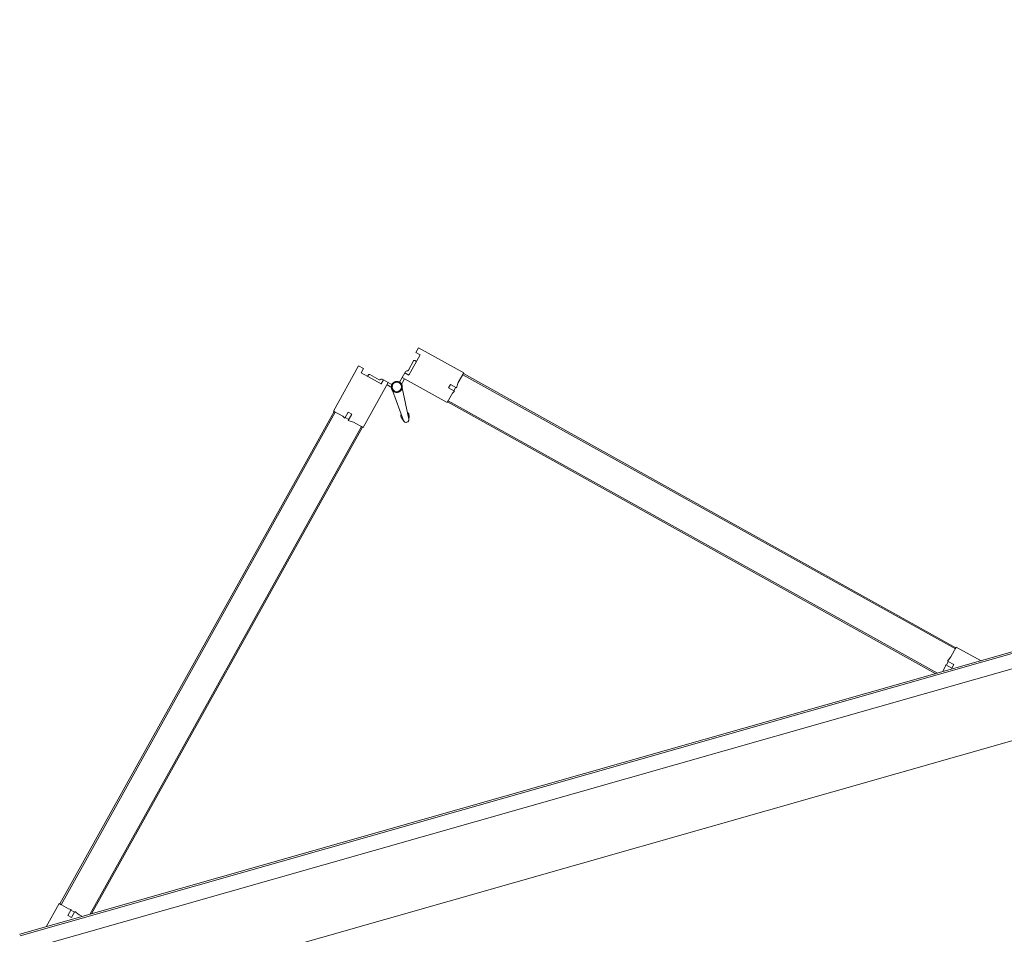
# Model space of a CAD drawing. Header units: inches. Extents: x 424 to 2043, y -237 to 445.
# Tile 99 of 256: x 737.43 to 738.88, y -137.02 to -135.67. Entities that reach past the tile are written whole.
import ezdxf

# ---------------------------------------------------------------- set-up
doc = ezdxf.new("R2010")
doc.units = ezdxf.units.IN
doc.header["$MEASUREMENT"] = 0
doc.layers.add('A-DOOR', color=31, linetype='Continuous', lineweight=9)

# ---------------------------------------------------------------- blocks, each defined once
blk = doc.blocks.new('5-panel_Bi-fold_external_door_10806 - Type 1-V6-اول')
at = {"layer": 'A-DOOR'}
for p, q in [((-1.6227, 0.7434), (-1.6764, 0.6897)), ((-1.617, 0.7378), (-1.6227, 0.7434)), ((-1.5305, 0.7449), (-1.5362, 0.7393)), ((-1.5362, 0.7393), (-1.5312, 0.7343)), ((-1.4768, 0.6912), (-1.5305, 0.7449)), ((-1.6219, 0.7328), (-1.617, 0.7378)), ((-1.5979, 0.7088), (-1.6219, 0.7328)), ((-1.6124, 0.7268), (-1.6142, 0.7251)), ((-1.6124, 0.7268), (-1.6142, 0.7251)), ((-1.6124, 0.7268), (-1.6142, 0.7251)), ((-1.5992, 0.7157), (-1.6103, 0.7268)), ((-1.5312, 0.7343), (-1.5553, 0.7103)), ((-1.5429, 0.7284), (-1.554, 0.7173)), ((-1.539, 0.7266), (-1.5407, 0.7284)), ((-1.539, 0.7266), (-1.5407, 0.7284)), ((-1.539, 0.7266), (-1.5407, 0.7284)), ((-1.593, 0.7137), (-1.5979, 0.7088)), ((-1.5931, 0.7136), (-1.5946, 0.715)), ((-1.5873, 0.7081), (-1.593, 0.7137)), ((-1.5602, 0.7153), (-1.5659, 0.7096)), ((-1.5659, 0.7096), (-1.5121, 0.6558)), ((-1.5553, 0.7103), (-1.5602, 0.7153)), ((-1.5586, 0.7165), (-1.56, 0.7151)), ((-1.641, 0.6543), (-1.5873, 0.7081)), ((-1.5901, 0.7052), (-1.5858, 0.701)), ((-1.5821, 0.7025), (-1.5875, 0.7079)), ((-1.5657, 0.7094), (-1.5713, 0.7039)), ((-1.5706, 0.7031), (-1.5708, 0.7033)), ((-1.5706, 0.7031), (-1.5708, 0.7033)), ((-1.5706, 0.7031), (-1.5708, 0.7033)), ((-1.5706, 0.7031), (-1.5708, 0.7033)), ((-1.5706, 0.7031), (-1.5708, 0.7033)), ((-1.5706, 0.7031), (-1.5708, 0.7033)), ((-1.5706, 0.7031), (-1.5708, 0.7033)), ((-1.5706, 0.7031), (-1.5708, 0.7033)), ((-1.5706, 0.7031), (-1.5708, 0.7033)), ((-1.5673, 0.7025), (-1.5631, 0.7068)), ((-1.6757, 0.689), (-2.262, 0.1027)), ((-1.6743, 0.6876), (-2.2606, 0.1012)), ((-1.6764, 0.6897), (-1.6652, 0.6785)), ((-1.6757, 0.689), (-1.6743, 0.6876)), ((-1.6632, 0.675), (-1.6561, 0.6821)), ((-1.6561, 0.6821), (-1.6518, 0.6779)), ((-1.5844, 0.695), (-1.5811, 0.648)), ((-1.5731, 0.648), (-1.5698, 0.695)), ((-1.4883, 0.6797), (-1.4768, 0.6912)), ((-1.4789, 0.6891), (-1.4775, 0.6905)), ((-1.4789, 0.6891), (-0.8926, 0.1027)), ((-1.4775, 0.6905), (-0.8912, 0.1042)), ((-1.6652, 0.6785), (-1.6632, 0.675)), ((-1.6624, 0.6757), (-1.6582, 0.6715)), ((-1.6518, 0.6779), (-1.6592, 0.6705)), ((-1.6592, 0.6705), (-1.6526, 0.6659)), ((-1.5121, 0.6558), (-1.501, 0.667)), ((-1.5045, 0.6762), (-1.5003, 0.6804)), ((-1.4974, 0.6691), (-1.5045, 0.6762)), ((-1.501, 0.667), (-1.4974, 0.6691)), ((-1.5003, 0.6804), (-1.493, 0.6731)), ((-1.4982, 0.6698), (-1.4939, 0.6741)), ((-1.493, 0.6731), (-1.4883, 0.6797)), ((-1.6432, 0.6565), (-2.2239, 0.0757)), ((-1.6417, 0.655), (-2.2211, 0.0757)), ((-1.6526, 0.6659), (-1.641, 0.6543)), ((-1.6432, 0.6565), (-1.6417, 0.655)), ((-1.5827, 0.6523), (-1.5809, 0.647)), ((-1.5827, 0.6523), (-1.5811, 0.648)), ((-1.5809, 0.647), (-1.5827, 0.6523)), ((-1.5733, 0.647), (-1.5714, 0.6523)), ((-1.5714, 0.6523), (-1.5733, 0.647)), ((-1.5714, 0.6523), (-1.5731, 0.648)), ((-1.5114, 0.6566), (-1.51, 0.658)), ((-1.5114, 0.6566), (-0.9303, 0.0755)), ((-1.51, 0.658), (-0.9275, 0.0755)), ((-1.5809, 0.647), (-1.581, 0.6474)), ((-1.5733, 0.647), (-1.5732, 0.6474)), ((-2.2627, 0.1034), (-2.2904, 0.0757)), ((-2.2516, 0.0922), (-2.2627, 0.1034)), ((-2.2606, 0.1012), (-2.262, 0.1027)), ((-0.8905, 0.1049), (-0.902, 0.0933)), ((-0.8912, 0.1042), (-0.8926, 0.1027)), ((-0.861, 0.0755), (-0.8905, 0.1049)), ((-2.2551, 0.083), (-2.248, 0.0901)), ((-2.248, 0.0901), (-2.2516, 0.0922)), ((-2.2445, 0.0851), (-2.2488, 0.0894)), ((-0.9076, 0.0877), (-0.9118, 0.0835)), ((-0.902, 0.0933), (-0.9086, 0.0887)), ((-0.9086, 0.0887), (-0.9012, 0.0814)), ((2.581, 0.0759), (-2.331, 0.0759)), ((-2.331, 0.0755), (-2.331, 0.0759)), ((2.581, 0.0737), (-2.331, 0.0737)), ((-2.2509, 0.0788), (-2.2551, 0.083)), ((-2.2435, 0.0861), (-2.2509, 0.0788)), ((-2.2389, 0.0796), (-2.2435, 0.0861)), ((-2.2351, 0.0757), (-2.2389, 0.0796)), ((-0.9147, 0.0807), (-0.9199, 0.0755)), ((-0.9126, 0.0842), (-0.9147, 0.0807)), ((-0.9055, 0.0771), (-0.9126, 0.0842)), ((-0.9012, 0.0814), (-0.9055, 0.0771)), ((-2.331, 0.0516), (2.581, 0.0516)), ((-2.331, -0.05), (2.581, -0.05))]:
    blk.add_line(p, q, dxfattribs=at)
at = {"layer": 'A-DOOR', "flags": 128}
for points in [[(-1.5771, 0.7063), (-1.5774, 0.7063), (-1.5777, 0.7063), (-1.578, 0.7063), (-1.5784, 0.7062), (-1.5787, 0.7062), (-1.579, 0.7061), (-1.5793, 0.706), (-1.5796, 0.7059), (-1.5799, 0.7058), (-1.5802, 0.7057), (-1.5805, 0.7056), (-1.5808, 0.7054), (-1.5811, 0.7053), (-1.5813, 0.7051), (-1.5816, 0.7049), (-1.5819, 0.7048), (-1.5821, 0.7046), (-1.5824, 0.7044), (-1.5826, 0.7041), (-1.5828, 0.7039), (-1.583, 0.7037), (-1.5832, 0.7034), (-1.5834, 0.7032), (-1.5836, 0.7029), (-1.5838, 0.7027), (-1.584, 0.7024), (-1.5841, 0.7021), (-1.5843, 0.7018), (-1.5844, 0.7015), (-1.5845, 0.7012), (-1.5846, 0.7009), (-1.5847, 0.7006), (-1.5848, 0.7003), (-1.5849, 0.7), (-1.585, 0.6997), (-1.585, 0.6994), (-1.585, 0.6991), (-1.5851, 0.6987), (-1.5851, 0.6984), (-1.5851, 0.6981), (-1.5851, 0.6978), (-1.585, 0.6975), (-1.585, 0.6972), (-1.5849, 0.6968), (-1.5849, 0.6965), (-1.5848, 0.6962), (-1.5847, 0.6959), (-1.5846, 0.6956), (-1.5845, 0.6953), (-1.5844, 0.695), (-1.5842, 0.6947), (-1.5841, 0.6944), (-1.5839, 0.6942), (-1.5837, 0.6939), (-1.5836, 0.6936), (-1.5834, 0.6934), (-1.5832, 0.6931), (-1.5829, 0.6929), (-1.5827, 0.6927), (-1.5825, 0.6924), (-1.5822, 0.6922), (-1.582, 0.692), (-1.5817, 0.6918), (-1.5815, 0.6917), (-1.5812, 0.6915), (-1.5809, 0.6913), (-1.5806, 0.6912), (-1.5804, 0.691), (-1.5801, 0.6909), (-1.5798, 0.6908), (-1.5795, 0.6907), (-1.5792, 0.6906), (-1.5788, 0.6905), (-1.5785, 0.6905), (-1.5782, 0.6904), (-1.5779, 0.6904), (-1.5776, 0.6904), (-1.5773, 0.6903), (-1.5771, 0.6903)], [(-1.5846, 0.7009), (-1.5847, 0.7006), (-1.5848, 0.7003), (-1.5849, 0.7), (-1.585, 0.6997), (-1.585, 0.6994), (-1.585, 0.6991), (-1.5851, 0.6987), (-1.5851, 0.6984), (-1.5851, 0.6981), (-1.5851, 0.6978), (-1.585, 0.6975), (-1.585, 0.6972), (-1.5849, 0.6968), (-1.5849, 0.6965), (-1.5848, 0.6962), (-1.5847, 0.6959), (-1.5846, 0.6956), (-1.5845, 0.6953)], [(-1.5846, 0.7009), (-1.5847, 0.7006), (-1.5848, 0.7003), (-1.5849, 0.7), (-1.585, 0.6997), (-1.585, 0.6994), (-1.585, 0.6991), (-1.5851, 0.6987), (-1.5851, 0.6984), (-1.5851, 0.6981), (-1.5851, 0.6978), (-1.585, 0.6975), (-1.585, 0.6972), (-1.5849, 0.6968), (-1.5849, 0.6965), (-1.5848, 0.6962), (-1.5847, 0.6959), (-1.5846, 0.6956), (-1.5845, 0.6953)], [(-1.5846, 0.7009), (-1.5847, 0.7006), (-1.5848, 0.7003), (-1.5849, 0.7), (-1.585, 0.6997), (-1.585, 0.6994), (-1.585, 0.6991), (-1.5851, 0.6987), (-1.5851, 0.6984), (-1.5851, 0.6981), (-1.5851, 0.6978), (-1.585, 0.6975), (-1.585, 0.6972), (-1.5849, 0.6968), (-1.5849, 0.6965), (-1.5848, 0.6962), (-1.5847, 0.6959), (-1.5846, 0.6956), (-1.5845, 0.6953)], [(-1.5846, 0.7009), (-1.5847, 0.7006), (-1.5848, 0.7003), (-1.5849, 0.7), (-1.585, 0.6997), (-1.585, 0.6994), (-1.585, 0.6991), (-1.5851, 0.6987), (-1.5851, 0.6984), (-1.5851, 0.6981), (-1.5851, 0.6978), (-1.585, 0.6975), (-1.585, 0.6972), (-1.5849, 0.6968), (-1.5849, 0.6965), (-1.5848, 0.6962), (-1.5847, 0.6959), (-1.5846, 0.6956), (-1.5845, 0.6953)], [(-1.5846, 0.7009), (-1.5847, 0.7006), (-1.5848, 0.7003), (-1.5849, 0.7), (-1.585, 0.6997), (-1.585, 0.6994), (-1.585, 0.6991), (-1.5851, 0.6987), (-1.5851, 0.6984), (-1.5851, 0.6981), (-1.5851, 0.6978), (-1.585, 0.6975), (-1.585, 0.6972), (-1.5849, 0.6968), (-1.5849, 0.6965), (-1.5848, 0.6962), (-1.5847, 0.6959), (-1.5846, 0.6956), (-1.5845, 0.6953)], [(-1.5846, 0.7009), (-1.5847, 0.7006), (-1.5848, 0.7003), (-1.5849, 0.7), (-1.585, 0.6997), (-1.585, 0.6994), (-1.585, 0.6991), (-1.5851, 0.6987), (-1.5851, 0.6984), (-1.5851, 0.6981), (-1.5851, 0.6978), (-1.585, 0.6975), (-1.585, 0.6972), (-1.5849, 0.6968), (-1.5849, 0.6965), (-1.5848, 0.6962), (-1.5847, 0.6959), (-1.5846, 0.6956), (-1.5845, 0.6953), (-1.5844, 0.695), (-1.5842, 0.6947), (-1.5841, 0.6944), (-1.5839, 0.6942), (-1.5837, 0.6939), (-1.5836, 0.6936), (-1.5834, 0.6934), (-1.5832, 0.6931), (-1.5829, 0.6929), (-1.5827, 0.6927), (-1.5825, 0.6924), (-1.5822, 0.6922), (-1.582, 0.692), (-1.5817, 0.6918), (-1.5815, 0.6917), (-1.5812, 0.6915), (-1.5809, 0.6913), (-1.5806, 0.6912), (-1.5804, 0.691), (-1.5801, 0.6909), (-1.5798, 0.6908), (-1.5795, 0.6907), (-1.5792, 0.6906), (-1.5788, 0.6905), (-1.5785, 0.6905), (-1.5782, 0.6904), (-1.5779, 0.6904), (-1.5776, 0.6904), (-1.5773, 0.6903), (-1.5771, 0.6903)], [(-1.5846, 0.7009), (-1.5847, 0.7006), (-1.5848, 0.7003), (-1.5849, 0.7), (-1.585, 0.6997), (-1.585, 0.6994), (-1.585, 0.6991), (-1.5851, 0.6987), (-1.5851, 0.6984), (-1.5851, 0.6981), (-1.5851, 0.6978), (-1.585, 0.6975), (-1.585, 0.6972), (-1.5849, 0.6968), (-1.5849, 0.6965), (-1.5848, 0.6962), (-1.5847, 0.6959), (-1.5846, 0.6956), (-1.5845, 0.6953), (-1.5844, 0.695), (-1.5842, 0.6947), (-1.5841, 0.6944), (-1.5839, 0.6942), (-1.5837, 0.6939), (-1.5836, 0.6936), (-1.5834, 0.6934), (-1.5832, 0.6931), (-1.5829, 0.6929), (-1.5827, 0.6927), (-1.5825, 0.6924), (-1.5822, 0.6922), (-1.582, 0.692), (-1.5817, 0.6918), (-1.5815, 0.6917), (-1.5812, 0.6915), (-1.5809, 0.6913), (-1.5806, 0.6912), (-1.5804, 0.691), (-1.5801, 0.6909), (-1.5798, 0.6908), (-1.5795, 0.6907), (-1.5792, 0.6906), (-1.5788, 0.6905), (-1.5785, 0.6905), (-1.5782, 0.6904), (-1.5779, 0.6904), (-1.5776, 0.6904), (-1.5773, 0.6903), (-1.5771, 0.6903)], [(-1.5846, 0.7009), (-1.5847, 0.7006), (-1.5848, 0.7003), (-1.5849, 0.7), (-1.585, 0.6997), (-1.585, 0.6994), (-1.585, 0.6991), (-1.5851, 0.6987), (-1.5851, 0.6984), (-1.5851, 0.6981), (-1.5851, 0.6978), (-1.585, 0.6975), (-1.585, 0.6972), (-1.5849, 0.6968), (-1.5849, 0.6965), (-1.5848, 0.6962), (-1.5847, 0.6959), (-1.5846, 0.6956), (-1.5845, 0.6953), (-1.5844, 0.695), (-1.5842, 0.6947), (-1.5841, 0.6944), (-1.5839, 0.6942), (-1.5837, 0.6939), (-1.5836, 0.6936), (-1.5834, 0.6934), (-1.5832, 0.6931), (-1.5829, 0.6929), (-1.5827, 0.6927), (-1.5825, 0.6924), (-1.5822, 0.6922), (-1.582, 0.692), (-1.5817, 0.6918), (-1.5815, 0.6917), (-1.5812, 0.6915), (-1.5809, 0.6913), (-1.5806, 0.6912), (-1.5804, 0.691), (-1.5801, 0.6909), (-1.5798, 0.6908), (-1.5795, 0.6907), (-1.5792, 0.6906), (-1.5788, 0.6905), (-1.5785, 0.6905), (-1.5782, 0.6904), (-1.5779, 0.6904), (-1.5776, 0.6904), (-1.5773, 0.6903), (-1.5771, 0.6903)], [(-1.5846, 0.7009), (-1.5847, 0.7006), (-1.5848, 0.7003), (-1.5849, 0.7), (-1.585, 0.6997), (-1.585, 0.6994), (-1.585, 0.6991), (-1.5851, 0.6987), (-1.5851, 0.6984), (-1.5851, 0.6981), (-1.5851, 0.6978), (-1.585, 0.6975), (-1.585, 0.6972), (-1.5849, 0.6968), (-1.5849, 0.6965), (-1.5848, 0.6962), (-1.5847, 0.6959), (-1.5846, 0.6956), (-1.5845, 0.6953), (-1.5844, 0.695), (-1.5842, 0.6947), (-1.5841, 0.6944), (-1.5839, 0.6942), (-1.5837, 0.6939), (-1.5836, 0.6936), (-1.5834, 0.6934), (-1.5832, 0.6931), (-1.5829, 0.6929), (-1.5827, 0.6927), (-1.5825, 0.6924), (-1.5822, 0.6922), (-1.582, 0.692), (-1.5817, 0.6918), (-1.5815, 0.6917), (-1.5812, 0.6915), (-1.5809, 0.6913), (-1.5806, 0.6912), (-1.5804, 0.691), (-1.5801, 0.6909), (-1.5798, 0.6908), (-1.5795, 0.6907), (-1.5792, 0.6906), (-1.5788, 0.6905), (-1.5785, 0.6905), (-1.5782, 0.6904), (-1.5779, 0.6904), (-1.5776, 0.6904), (-1.5773, 0.6903), (-1.5771, 0.6903)], [(-1.5846, 0.7009), (-1.5847, 0.7006), (-1.5848, 0.7003), (-1.5849, 0.7), (-1.585, 0.6997), (-1.585, 0.6994), (-1.585, 0.6991), (-1.5851, 0.6987), (-1.5851, 0.6984), (-1.5851, 0.6981), (-1.5851, 0.6978), (-1.585, 0.6975), (-1.585, 0.6972), (-1.5849, 0.6968), (-1.5849, 0.6965), (-1.5848, 0.6962), (-1.5847, 0.6959), (-1.5846, 0.6956), (-1.5845, 0.6953)], [(-1.5846, 0.7009), (-1.5847, 0.7006), (-1.5848, 0.7003), (-1.5849, 0.7), (-1.585, 0.6997), (-1.585, 0.6994), (-1.585, 0.6991), (-1.5851, 0.6987), (-1.5851, 0.6984), (-1.5851, 0.6981), (-1.5851, 0.6978), (-1.585, 0.6975), (-1.585, 0.6972), (-1.5849, 0.6968), (-1.5849, 0.6965), (-1.5848, 0.6962), (-1.5847, 0.6959), (-1.5846, 0.6956), (-1.5845, 0.6953)], [(-1.5846, 0.7009), (-1.5847, 0.7006), (-1.5848, 0.7003), (-1.5849, 0.7), (-1.585, 0.6997), (-1.585, 0.6994), (-1.585, 0.6991), (-1.5851, 0.6987), (-1.5851, 0.6984), (-1.5851, 0.6981), (-1.5851, 0.6978), (-1.585, 0.6975), (-1.585, 0.6972), (-1.5849, 0.6968), (-1.5849, 0.6965), (-1.5848, 0.6962), (-1.5847, 0.6959), (-1.5846, 0.6956), (-1.5845, 0.6953)], [(-1.5846, 0.7009), (-1.5847, 0.7006), (-1.5848, 0.7003), (-1.5849, 0.7), (-1.585, 0.6997), (-1.585, 0.6994), (-1.585, 0.6991), (-1.5851, 0.6987), (-1.5851, 0.6984), (-1.5851, 0.6981), (-1.5851, 0.6978), (-1.585, 0.6975), (-1.585, 0.6972), (-1.5849, 0.6968), (-1.5849, 0.6965), (-1.5848, 0.6962), (-1.5847, 0.6959), (-1.5846, 0.6956), (-1.5845, 0.6953)], [(-1.5774, 0.7063), (-1.5777, 0.7063), (-1.578, 0.7063), (-1.5784, 0.7062), (-1.5787, 0.7062), (-1.579, 0.7061), (-1.5793, 0.706), (-1.5796, 0.7059), (-1.5799, 0.7058), (-1.5802, 0.7057), (-1.5805, 0.7056), (-1.5808, 0.7054), (-1.5811, 0.7053), (-1.5813, 0.7051), (-1.5816, 0.7049), (-1.5819, 0.7048), (-1.5821, 0.7046), (-1.5824, 0.7044), (-1.5826, 0.7041), (-1.5828, 0.7039), (-1.583, 0.7037)], [(-1.5774, 0.7063), (-1.5777, 0.7063), (-1.578, 0.7063), (-1.5784, 0.7062), (-1.5787, 0.7062), (-1.579, 0.7061), (-1.5793, 0.706), (-1.5796, 0.7059), (-1.5799, 0.7058), (-1.5802, 0.7057), (-1.5805, 0.7056), (-1.5808, 0.7054), (-1.5811, 0.7053), (-1.5813, 0.7051), (-1.5816, 0.7049), (-1.5819, 0.7048), (-1.5821, 0.7046), (-1.5824, 0.7044), (-1.5826, 0.7041), (-1.5828, 0.7039), (-1.583, 0.7037)], [(-1.5774, 0.7063), (-1.5777, 0.7063), (-1.578, 0.7063), (-1.5784, 0.7062), (-1.5787, 0.7062), (-1.579, 0.7061), (-1.5793, 0.706), (-1.5796, 0.7059), (-1.5799, 0.7058), (-1.5802, 0.7057), (-1.5805, 0.7056), (-1.5808, 0.7054), (-1.5811, 0.7053), (-1.5813, 0.7051), (-1.5816, 0.7049), (-1.5819, 0.7048), (-1.5821, 0.7046), (-1.5824, 0.7044), (-1.5826, 0.7041), (-1.5828, 0.7039), (-1.583, 0.7037)], [(-1.5774, 0.7063), (-1.5777, 0.7063), (-1.578, 0.7063), (-1.5784, 0.7062), (-1.5787, 0.7062), (-1.579, 0.7061), (-1.5793, 0.706), (-1.5796, 0.7059), (-1.5799, 0.7058), (-1.5802, 0.7057), (-1.5805, 0.7056), (-1.5808, 0.7054), (-1.5811, 0.7053), (-1.5813, 0.7051), (-1.5816, 0.7049), (-1.5819, 0.7048), (-1.5821, 0.7046), (-1.5824, 0.7044), (-1.5826, 0.7041), (-1.5828, 0.7039), (-1.583, 0.7037)], [(-1.5774, 0.7063), (-1.5777, 0.7063), (-1.578, 0.7063), (-1.5784, 0.7062), (-1.5787, 0.7062), (-1.579, 0.7061), (-1.5793, 0.706), (-1.5796, 0.7059), (-1.5799, 0.7058), (-1.5802, 0.7057), (-1.5805, 0.7056), (-1.5808, 0.7054), (-1.5811, 0.7053), (-1.5813, 0.7051), (-1.5816, 0.7049), (-1.5819, 0.7048), (-1.5821, 0.7046), (-1.5824, 0.7044), (-1.5826, 0.7041), (-1.5828, 0.7039), (-1.583, 0.7037)], [(-1.5771, 0.7063), (-1.5774, 0.7063), (-1.5777, 0.7063), (-1.578, 0.7063), (-1.5784, 0.7062), (-1.5787, 0.7062), (-1.579, 0.7061), (-1.5793, 0.706), (-1.5796, 0.7059), (-1.5799, 0.7058), (-1.5802, 0.7057), (-1.5805, 0.7056), (-1.5808, 0.7054), (-1.5811, 0.7053), (-1.5813, 0.7051), (-1.5816, 0.7049), (-1.5819, 0.7048), (-1.5821, 0.7046), (-1.5824, 0.7044), (-1.5826, 0.7041), (-1.5828, 0.7039), (-1.583, 0.7037)], [(-1.5771, 0.7063), (-1.5774, 0.7063), (-1.5777, 0.7063), (-1.578, 0.7063), (-1.5784, 0.7062), (-1.5787, 0.7062), (-1.579, 0.7061), (-1.5793, 0.706), (-1.5796, 0.7059), (-1.5799, 0.7058), (-1.5802, 0.7057), (-1.5805, 0.7056), (-1.5808, 0.7054), (-1.5811, 0.7053), (-1.5813, 0.7051), (-1.5816, 0.7049), (-1.5819, 0.7048), (-1.5821, 0.7046), (-1.5824, 0.7044), (-1.5826, 0.7041), (-1.5828, 0.7039), (-1.583, 0.7037)], [(-1.5771, 0.7063), (-1.5774, 0.7063), (-1.5777, 0.7063), (-1.578, 0.7063), (-1.5784, 0.7062), (-1.5787, 0.7062), (-1.579, 0.7061), (-1.5793, 0.706), (-1.5796, 0.7059), (-1.5799, 0.7058), (-1.5802, 0.7057), (-1.5805, 0.7056), (-1.5808, 0.7054), (-1.5811, 0.7053), (-1.5813, 0.7051), (-1.5816, 0.7049), (-1.5819, 0.7048), (-1.5821, 0.7046), (-1.5824, 0.7044), (-1.5826, 0.7041), (-1.5828, 0.7039), (-1.583, 0.7037)], [(-1.5771, 0.7063), (-1.5774, 0.7063), (-1.5777, 0.7063), (-1.578, 0.7063), (-1.5784, 0.7062), (-1.5787, 0.7062), (-1.579, 0.7061), (-1.5793, 0.706), (-1.5796, 0.7059), (-1.5799, 0.7058), (-1.5802, 0.7057), (-1.5805, 0.7056), (-1.5808, 0.7054), (-1.5811, 0.7053), (-1.5813, 0.7051), (-1.5816, 0.7049), (-1.5819, 0.7048), (-1.5821, 0.7046), (-1.5824, 0.7044), (-1.5826, 0.7041), (-1.5828, 0.7039), (-1.583, 0.7037)], [(-1.5774, 0.7063), (-1.5777, 0.7063), (-1.578, 0.7063), (-1.5784, 0.7062), (-1.5787, 0.7062), (-1.579, 0.7061), (-1.5793, 0.706), (-1.5796, 0.7059), (-1.5799, 0.7058), (-1.5802, 0.7057), (-1.5805, 0.7056), (-1.5808, 0.7054), (-1.5811, 0.7053), (-1.5813, 0.7051), (-1.5816, 0.7049), (-1.5819, 0.7048), (-1.5821, 0.7046), (-1.5824, 0.7044), (-1.5826, 0.7041), (-1.5828, 0.7039), (-1.583, 0.7037)], [(-1.5774, 0.7063), (-1.5777, 0.7063), (-1.578, 0.7063), (-1.5784, 0.7062), (-1.5787, 0.7062), (-1.579, 0.7061), (-1.5793, 0.706), (-1.5796, 0.7059), (-1.5799, 0.7058), (-1.5802, 0.7057), (-1.5805, 0.7056), (-1.5808, 0.7054), (-1.5811, 0.7053), (-1.5813, 0.7051), (-1.5816, 0.7049), (-1.5819, 0.7048), (-1.5821, 0.7046), (-1.5824, 0.7044), (-1.5826, 0.7041), (-1.5828, 0.7039), (-1.583, 0.7037)], [(-1.5774, 0.7063), (-1.5777, 0.7063), (-1.578, 0.7063), (-1.5784, 0.7062), (-1.5787, 0.7062), (-1.579, 0.7061), (-1.5793, 0.706), (-1.5796, 0.7059), (-1.5799, 0.7058), (-1.5802, 0.7057), (-1.5805, 0.7056), (-1.5808, 0.7054), (-1.5811, 0.7053), (-1.5813, 0.7051), (-1.5816, 0.7049), (-1.5819, 0.7048), (-1.5821, 0.7046), (-1.5824, 0.7044), (-1.5826, 0.7041), (-1.5828, 0.7039), (-1.583, 0.7037)], [(-1.5774, 0.7063), (-1.5777, 0.7063), (-1.578, 0.7063), (-1.5784, 0.7062), (-1.5787, 0.7062), (-1.579, 0.7061), (-1.5793, 0.706), (-1.5796, 0.7059), (-1.5799, 0.7058), (-1.5802, 0.7057), (-1.5805, 0.7056), (-1.5808, 0.7054), (-1.5811, 0.7053), (-1.5813, 0.7051), (-1.5816, 0.7049), (-1.5819, 0.7048), (-1.5821, 0.7046), (-1.5824, 0.7044), (-1.5826, 0.7041), (-1.5828, 0.7039), (-1.583, 0.7037)], [(-1.5712, 0.7038), (-1.5714, 0.704), (-1.5717, 0.7042), (-1.5719, 0.7045), (-1.5722, 0.7047), (-1.5724, 0.7048), (-1.5727, 0.705), (-1.573, 0.7052), (-1.5732, 0.7054), (-1.5735, 0.7055), (-1.5738, 0.7056), (-1.5741, 0.7058), (-1.5744, 0.7059), (-1.5747, 0.706), (-1.575, 0.7061), (-1.5753, 0.7061), (-1.5756, 0.7062), (-1.576, 0.7063), (-1.5763, 0.7063), (-1.5766, 0.7063), (-1.5769, 0.7063), (-1.5771, 0.7063)], [(-1.5771, 0.6903), (-1.5768, 0.6903), (-1.5764, 0.6904), (-1.5761, 0.6904), (-1.5758, 0.6904), (-1.5755, 0.6905), (-1.5752, 0.6906), (-1.5749, 0.6907), (-1.5746, 0.6907), (-1.5743, 0.6909), (-1.574, 0.691), (-1.5737, 0.6911), (-1.5734, 0.6912), (-1.5731, 0.6914), (-1.5728, 0.6916), (-1.5726, 0.6917), (-1.5723, 0.6919), (-1.5721, 0.6921), (-1.5718, 0.6923), (-1.5716, 0.6925), (-1.5713, 0.6928), (-1.5711, 0.693), (-1.5709, 0.6932), (-1.5707, 0.6935), (-1.5705, 0.6938), (-1.5704, 0.694), (-1.5702, 0.6943), (-1.57, 0.6946), (-1.5699, 0.6949), (-1.5697, 0.6951), (-1.5696, 0.6954), (-1.5695, 0.6957), (-1.5694, 0.696), (-1.5693, 0.6964), (-1.5693, 0.6967), (-1.5692, 0.697), (-1.5692, 0.6973), (-1.5691, 0.6976), (-1.5691, 0.6979), (-1.5691, 0.6983), (-1.5691, 0.6986), (-1.5691, 0.6989), (-1.5691, 0.6992), (-1.5692, 0.6995), (-1.5692, 0.6998), (-1.5693, 0.7002), (-1.5694, 0.7005), (-1.5695, 0.7008), (-1.5696, 0.7011), (-1.5697, 0.7014), (-1.5698, 0.7017), (-1.5699, 0.702), (-1.5701, 0.7022), (-1.5703, 0.7025), (-1.5704, 0.7028), (-1.5706, 0.7031), (-1.5708, 0.7033), (-1.571, 0.7036), (-1.5712, 0.7038), (-1.5714, 0.704), (-1.5717, 0.7042), (-1.5719, 0.7045), (-1.5722, 0.7047), (-1.5724, 0.7048), (-1.5727, 0.705), (-1.573, 0.7052), (-1.5732, 0.7054), (-1.5735, 0.7055), (-1.5738, 0.7056), (-1.5741, 0.7058), (-1.5744, 0.7059), (-1.5747, 0.706), (-1.575, 0.7061), (-1.5753, 0.7061), (-1.5756, 0.7062), (-1.576, 0.7063), (-1.5763, 0.7063), (-1.5766, 0.7063), (-1.5769, 0.7063), (-1.5771, 0.7063)], [(-1.5712, 0.7038), (-1.5714, 0.704), (-1.5717, 0.7042), (-1.5719, 0.7045), (-1.5722, 0.7047), (-1.5724, 0.7048), (-1.5727, 0.705), (-1.573, 0.7052), (-1.5732, 0.7054), (-1.5735, 0.7055), (-1.5738, 0.7056), (-1.5741, 0.7058), (-1.5744, 0.7059), (-1.5747, 0.706), (-1.575, 0.7061), (-1.5753, 0.7061), (-1.5756, 0.7062), (-1.576, 0.7063), (-1.5763, 0.7063), (-1.5766, 0.7063), (-1.5769, 0.7063), (-1.5771, 0.7063)], [(-1.5712, 0.7038), (-1.5714, 0.704), (-1.5717, 0.7042), (-1.5719, 0.7045), (-1.5722, 0.7047), (-1.5724, 0.7048), (-1.5727, 0.705), (-1.573, 0.7052), (-1.5732, 0.7054), (-1.5735, 0.7055), (-1.5738, 0.7056), (-1.5741, 0.7058), (-1.5744, 0.7059), (-1.5747, 0.706), (-1.575, 0.7061), (-1.5753, 0.7061), (-1.5756, 0.7062), (-1.576, 0.7063), (-1.5763, 0.7063), (-1.5766, 0.7063), (-1.5769, 0.7063), (-1.5771, 0.7063)], [(-1.5712, 0.7038), (-1.5714, 0.704), (-1.5717, 0.7042), (-1.5719, 0.7045), (-1.5722, 0.7047), (-1.5724, 0.7048), (-1.5727, 0.705), (-1.573, 0.7052), (-1.5732, 0.7054), (-1.5735, 0.7055), (-1.5738, 0.7056), (-1.5741, 0.7058), (-1.5744, 0.7059), (-1.5747, 0.706), (-1.575, 0.7061), (-1.5753, 0.7061), (-1.5756, 0.7062), (-1.576, 0.7063), (-1.5763, 0.7063), (-1.5766, 0.7063), (-1.5769, 0.7063), (-1.5771, 0.7063)], [(-1.5771, 0.6903), (-1.5768, 0.6903), (-1.5764, 0.6904), (-1.5761, 0.6904), (-1.5758, 0.6904), (-1.5755, 0.6905), (-1.5752, 0.6906), (-1.5749, 0.6907), (-1.5746, 0.6907), (-1.5743, 0.6909), (-1.574, 0.691), (-1.5737, 0.6911), (-1.5734, 0.6912), (-1.5731, 0.6914), (-1.5728, 0.6916), (-1.5726, 0.6917), (-1.5723, 0.6919), (-1.5721, 0.6921), (-1.5718, 0.6923), (-1.5716, 0.6925), (-1.5713, 0.6928), (-1.5711, 0.693), (-1.5709, 0.6932), (-1.5707, 0.6935), (-1.5705, 0.6938), (-1.5704, 0.694), (-1.5702, 0.6943), (-1.57, 0.6946), (-1.5699, 0.6949), (-1.5697, 0.6951), (-1.5696, 0.6954), (-1.5695, 0.6957), (-1.5694, 0.696), (-1.5693, 0.6964), (-1.5693, 0.6967), (-1.5692, 0.697), (-1.5692, 0.6973), (-1.5691, 0.6976), (-1.5691, 0.6979), (-1.5691, 0.6983), (-1.5691, 0.6986), (-1.5691, 0.6989), (-1.5691, 0.6992), (-1.5692, 0.6995), (-1.5692, 0.6998), (-1.5693, 0.7002), (-1.5694, 0.7005), (-1.5695, 0.7008), (-1.5696, 0.7011), (-1.5697, 0.7014), (-1.5698, 0.7017), (-1.5699, 0.702), (-1.5701, 0.7022), (-1.5703, 0.7025), (-1.5704, 0.7028), (-1.5706, 0.7031), (-1.5708, 0.7033)], [(-1.5771, 0.6903), (-1.5768, 0.6903), (-1.5764, 0.6904), (-1.5761, 0.6904), (-1.5758, 0.6904), (-1.5755, 0.6905), (-1.5752, 0.6906), (-1.5749, 0.6907), (-1.5746, 0.6907), (-1.5743, 0.6909), (-1.574, 0.691), (-1.5737, 0.6911), (-1.5734, 0.6912), (-1.5731, 0.6914), (-1.5728, 0.6916), (-1.5726, 0.6917), (-1.5723, 0.6919), (-1.5721, 0.6921), (-1.5718, 0.6923), (-1.5716, 0.6925), (-1.5713, 0.6928), (-1.5711, 0.693), (-1.5709, 0.6932), (-1.5707, 0.6935), (-1.5705, 0.6938), (-1.5704, 0.694), (-1.5702, 0.6943), (-1.57, 0.6946), (-1.5699, 0.6949), (-1.5697, 0.6951), (-1.5696, 0.6954), (-1.5695, 0.6957), (-1.5694, 0.696), (-1.5693, 0.6964), (-1.5693, 0.6967), (-1.5692, 0.697), (-1.5692, 0.6973), (-1.5691, 0.6976), (-1.5691, 0.6979), (-1.5691, 0.6983), (-1.5691, 0.6986), (-1.5691, 0.6989), (-1.5691, 0.6992), (-1.5692, 0.6995), (-1.5692, 0.6998), (-1.5693, 0.7002), (-1.5694, 0.7005), (-1.5695, 0.7008), (-1.5696, 0.7011), (-1.5697, 0.7014), (-1.5698, 0.7017), (-1.5699, 0.702), (-1.5701, 0.7022), (-1.5703, 0.7025), (-1.5704, 0.7028), (-1.5706, 0.7031), (-1.5708, 0.7033)], [(-1.5771, 0.6903), (-1.5768, 0.6903), (-1.5764, 0.6904), (-1.5761, 0.6904), (-1.5758, 0.6904), (-1.5755, 0.6905), (-1.5752, 0.6906), (-1.5749, 0.6907), (-1.5746, 0.6907), (-1.5743, 0.6909), (-1.574, 0.691), (-1.5737, 0.6911), (-1.5734, 0.6912), (-1.5731, 0.6914), (-1.5728, 0.6916), (-1.5726, 0.6917), (-1.5723, 0.6919), (-1.5721, 0.6921), (-1.5718, 0.6923), (-1.5716, 0.6925), (-1.5713, 0.6928), (-1.5711, 0.693), (-1.5709, 0.6932), (-1.5707, 0.6935), (-1.5705, 0.6938), (-1.5704, 0.694), (-1.5702, 0.6943), (-1.57, 0.6946), (-1.5699, 0.6949), (-1.5697, 0.6951), (-1.5696, 0.6954), (-1.5695, 0.6957), (-1.5694, 0.696), (-1.5693, 0.6964), (-1.5693, 0.6967), (-1.5692, 0.697), (-1.5692, 0.6973), (-1.5691, 0.6976), (-1.5691, 0.6979), (-1.5691, 0.6983), (-1.5691, 0.6986), (-1.5691, 0.6989), (-1.5691, 0.6992), (-1.5692, 0.6995), (-1.5692, 0.6998), (-1.5693, 0.7002), (-1.5694, 0.7005), (-1.5695, 0.7008), (-1.5696, 0.7011), (-1.5697, 0.7014), (-1.5698, 0.7017), (-1.5699, 0.702), (-1.5701, 0.7022), (-1.5703, 0.7025), (-1.5704, 0.7028), (-1.5706, 0.7031), (-1.5708, 0.7033)], [(-1.5771, 0.6903), (-1.5768, 0.6903), (-1.5764, 0.6904), (-1.5761, 0.6904), (-1.5758, 0.6904), (-1.5755, 0.6905), (-1.5752, 0.6906), (-1.5749, 0.6907), (-1.5746, 0.6907), (-1.5743, 0.6909), (-1.574, 0.691), (-1.5737, 0.6911), (-1.5734, 0.6912), (-1.5731, 0.6914), (-1.5728, 0.6916), (-1.5726, 0.6917), (-1.5723, 0.6919), (-1.5721, 0.6921), (-1.5718, 0.6923), (-1.5716, 0.6925), (-1.5713, 0.6928), (-1.5711, 0.693), (-1.5709, 0.6932), (-1.5707, 0.6935), (-1.5705, 0.6938), (-1.5704, 0.694), (-1.5702, 0.6943), (-1.57, 0.6946), (-1.5699, 0.6949), (-1.5697, 0.6951), (-1.5696, 0.6954), (-1.5695, 0.6957), (-1.5694, 0.696), (-1.5693, 0.6964), (-1.5693, 0.6967), (-1.5692, 0.697), (-1.5692, 0.6973), (-1.5691, 0.6976), (-1.5691, 0.6979), (-1.5691, 0.6983), (-1.5691, 0.6986), (-1.5691, 0.6989), (-1.5691, 0.6992), (-1.5692, 0.6995), (-1.5692, 0.6998), (-1.5693, 0.7002), (-1.5694, 0.7005), (-1.5695, 0.7008), (-1.5696, 0.7011), (-1.5697, 0.7014), (-1.5698, 0.7017), (-1.5699, 0.702), (-1.5701, 0.7022), (-1.5703, 0.7025), (-1.5704, 0.7028), (-1.5706, 0.7031), (-1.5708, 0.7033)], [(-1.5712, 0.7038), (-1.5714, 0.704), (-1.5717, 0.7042), (-1.5719, 0.7045), (-1.5722, 0.7047), (-1.5724, 0.7048), (-1.5727, 0.705), (-1.573, 0.7052), (-1.5732, 0.7054), (-1.5735, 0.7055), (-1.5738, 0.7056), (-1.5741, 0.7058), (-1.5744, 0.7059), (-1.5747, 0.706), (-1.575, 0.7061), (-1.5753, 0.7061), (-1.5756, 0.7062), (-1.576, 0.7063), (-1.5763, 0.7063), (-1.5766, 0.7063), (-1.5769, 0.7063)], [(-1.5712, 0.7038), (-1.5714, 0.704), (-1.5717, 0.7042), (-1.5719, 0.7045), (-1.5722, 0.7047), (-1.5724, 0.7048), (-1.5727, 0.705), (-1.573, 0.7052), (-1.5732, 0.7054), (-1.5735, 0.7055), (-1.5738, 0.7056), (-1.5741, 0.7058), (-1.5744, 0.7059), (-1.5747, 0.706), (-1.575, 0.7061), (-1.5753, 0.7061), (-1.5756, 0.7062), (-1.576, 0.7063), (-1.5763, 0.7063), (-1.5766, 0.7063), (-1.5769, 0.7063)], [(-1.5712, 0.7038), (-1.5714, 0.704), (-1.5717, 0.7042), (-1.5719, 0.7045), (-1.5722, 0.7047), (-1.5724, 0.7048), (-1.5727, 0.705), (-1.573, 0.7052), (-1.5732, 0.7054), (-1.5735, 0.7055), (-1.5738, 0.7056), (-1.5741, 0.7058), (-1.5744, 0.7059), (-1.5747, 0.706), (-1.575, 0.7061), (-1.5753, 0.7061), (-1.5756, 0.7062), (-1.576, 0.7063), (-1.5763, 0.7063), (-1.5766, 0.7063), (-1.5769, 0.7063)], [(-1.5712, 0.7038), (-1.5714, 0.704), (-1.5717, 0.7042), (-1.5719, 0.7045), (-1.5722, 0.7047), (-1.5724, 0.7048), (-1.5727, 0.705), (-1.573, 0.7052), (-1.5732, 0.7054), (-1.5735, 0.7055), (-1.5738, 0.7056), (-1.5741, 0.7058), (-1.5744, 0.7059), (-1.5747, 0.706), (-1.575, 0.7061), (-1.5753, 0.7061), (-1.5756, 0.7062), (-1.576, 0.7063), (-1.5763, 0.7063), (-1.5766, 0.7063), (-1.5769, 0.7063)], [(-1.5712, 0.7038), (-1.5714, 0.704), (-1.5717, 0.7042), (-1.5719, 0.7045), (-1.5722, 0.7047), (-1.5724, 0.7048), (-1.5727, 0.705), (-1.573, 0.7052), (-1.5732, 0.7054), (-1.5735, 0.7055), (-1.5738, 0.7056), (-1.5741, 0.7058), (-1.5744, 0.7059), (-1.5747, 0.706), (-1.575, 0.7061), (-1.5753, 0.7061), (-1.5756, 0.7062), (-1.576, 0.7063), (-1.5763, 0.7063), (-1.5766, 0.7063), (-1.5769, 0.7063)], [(-1.5712, 0.7038), (-1.5714, 0.704), (-1.5717, 0.7042), (-1.5719, 0.7045), (-1.5722, 0.7047), (-1.5724, 0.7048), (-1.5727, 0.705), (-1.573, 0.7052), (-1.5732, 0.7054), (-1.5735, 0.7055), (-1.5738, 0.7056), (-1.5741, 0.7058), (-1.5744, 0.7059), (-1.5747, 0.706), (-1.575, 0.7061), (-1.5753, 0.7061), (-1.5756, 0.7062), (-1.576, 0.7063), (-1.5763, 0.7063), (-1.5766, 0.7063), (-1.5769, 0.7063)], [(-1.5712, 0.7038), (-1.5714, 0.704), (-1.5717, 0.7042), (-1.5719, 0.7045), (-1.5722, 0.7047), (-1.5724, 0.7048), (-1.5727, 0.705), (-1.573, 0.7052), (-1.5732, 0.7054), (-1.5735, 0.7055), (-1.5738, 0.7056), (-1.5741, 0.7058), (-1.5744, 0.7059), (-1.5747, 0.706), (-1.575, 0.7061), (-1.5753, 0.7061), (-1.5756, 0.7062), (-1.576, 0.7063), (-1.5763, 0.7063), (-1.5766, 0.7063), (-1.5769, 0.7063)], [(-1.5712, 0.7038), (-1.5714, 0.704), (-1.5717, 0.7042), (-1.5719, 0.7045), (-1.5722, 0.7047), (-1.5724, 0.7048), (-1.5727, 0.705), (-1.573, 0.7052), (-1.5732, 0.7054), (-1.5735, 0.7055), (-1.5738, 0.7056), (-1.5741, 0.7058), (-1.5744, 0.7059), (-1.5747, 0.706), (-1.575, 0.7061), (-1.5753, 0.7061), (-1.5756, 0.7062), (-1.576, 0.7063), (-1.5763, 0.7063), (-1.5766, 0.7063), (-1.5769, 0.7063)], [(-1.5712, 0.7038), (-1.5714, 0.704), (-1.5717, 0.7042), (-1.5719, 0.7045), (-1.5722, 0.7047), (-1.5724, 0.7048), (-1.5727, 0.705), (-1.573, 0.7052), (-1.5732, 0.7054), (-1.5735, 0.7055), (-1.5738, 0.7056), (-1.5741, 0.7058), (-1.5744, 0.7059), (-1.5747, 0.706), (-1.575, 0.7061), (-1.5753, 0.7061), (-1.5756, 0.7062), (-1.576, 0.7063), (-1.5763, 0.7063), (-1.5766, 0.7063), (-1.5769, 0.7063)], [(-1.5696, 0.6954), (-1.5695, 0.6957), (-1.5694, 0.696), (-1.5693, 0.6964), (-1.5693, 0.6967), (-1.5692, 0.697), (-1.5692, 0.6973), (-1.5691, 0.6976), (-1.5691, 0.6979), (-1.5691, 0.6983), (-1.5691, 0.6986), (-1.5691, 0.6989), (-1.5691, 0.6992), (-1.5692, 0.6995), (-1.5692, 0.6998), (-1.5693, 0.7002), (-1.5694, 0.7005), (-1.5695, 0.7008), (-1.5696, 0.7011), (-1.5697, 0.7014), (-1.5698, 0.7017), (-1.5699, 0.702), (-1.5701, 0.7022)], [(-1.5696, 0.6954), (-1.5695, 0.6957), (-1.5694, 0.696), (-1.5693, 0.6964), (-1.5693, 0.6967), (-1.5692, 0.697), (-1.5692, 0.6973), (-1.5691, 0.6976), (-1.5691, 0.6979), (-1.5691, 0.6983), (-1.5691, 0.6986), (-1.5691, 0.6989), (-1.5691, 0.6992), (-1.5692, 0.6995), (-1.5692, 0.6998), (-1.5693, 0.7002), (-1.5694, 0.7005), (-1.5695, 0.7008), (-1.5696, 0.7011), (-1.5697, 0.7014), (-1.5698, 0.7017), (-1.5699, 0.702)], [(-1.5696, 0.6954), (-1.5695, 0.6957), (-1.5694, 0.696), (-1.5693, 0.6964), (-1.5693, 0.6967), (-1.5692, 0.697), (-1.5692, 0.6973), (-1.5691, 0.6976), (-1.5691, 0.6979), (-1.5691, 0.6983), (-1.5691, 0.6986), (-1.5691, 0.6989), (-1.5691, 0.6992), (-1.5692, 0.6995), (-1.5692, 0.6998), (-1.5693, 0.7002), (-1.5694, 0.7005), (-1.5695, 0.7008), (-1.5696, 0.7011), (-1.5697, 0.7014), (-1.5698, 0.7017), (-1.5699, 0.702)], [(-1.5696, 0.6954), (-1.5695, 0.6957), (-1.5694, 0.696), (-1.5693, 0.6964), (-1.5693, 0.6967), (-1.5692, 0.697), (-1.5692, 0.6973), (-1.5691, 0.6976), (-1.5691, 0.6979), (-1.5691, 0.6983), (-1.5691, 0.6986), (-1.5691, 0.6989), (-1.5691, 0.6992), (-1.5692, 0.6995), (-1.5692, 0.6998), (-1.5693, 0.7002), (-1.5694, 0.7005), (-1.5695, 0.7008), (-1.5696, 0.7011), (-1.5697, 0.7014), (-1.5698, 0.7017), (-1.5699, 0.702)], [(-1.5696, 0.6954), (-1.5695, 0.6957), (-1.5694, 0.696), (-1.5693, 0.6964), (-1.5693, 0.6967), (-1.5692, 0.697), (-1.5692, 0.6973), (-1.5691, 0.6976), (-1.5691, 0.6979), (-1.5691, 0.6983), (-1.5691, 0.6986), (-1.5691, 0.6989), (-1.5691, 0.6992), (-1.5692, 0.6995), (-1.5692, 0.6998), (-1.5693, 0.7002), (-1.5694, 0.7005), (-1.5695, 0.7008), (-1.5696, 0.7011), (-1.5697, 0.7014), (-1.5698, 0.7017), (-1.5699, 0.702)], [(-1.5696, 0.6954), (-1.5695, 0.6957), (-1.5694, 0.696), (-1.5693, 0.6964), (-1.5693, 0.6967), (-1.5692, 0.697), (-1.5692, 0.6973), (-1.5691, 0.6976), (-1.5691, 0.6979), (-1.5691, 0.6983), (-1.5691, 0.6986), (-1.5691, 0.6989), (-1.5691, 0.6992), (-1.5692, 0.6995), (-1.5692, 0.6998), (-1.5693, 0.7002), (-1.5694, 0.7005), (-1.5695, 0.7008), (-1.5696, 0.7011), (-1.5697, 0.7014), (-1.5698, 0.7017), (-1.5699, 0.702)], [(-1.5696, 0.6954), (-1.5695, 0.6957), (-1.5694, 0.696), (-1.5693, 0.6964), (-1.5693, 0.6967), (-1.5692, 0.697), (-1.5692, 0.6973), (-1.5691, 0.6976), (-1.5691, 0.6979), (-1.5691, 0.6983), (-1.5691, 0.6986), (-1.5691, 0.6989), (-1.5691, 0.6992), (-1.5692, 0.6995), (-1.5692, 0.6998), (-1.5693, 0.7002), (-1.5694, 0.7005), (-1.5695, 0.7008), (-1.5696, 0.7011), (-1.5697, 0.7014), (-1.5698, 0.7017), (-1.5699, 0.702)], [(-1.5696, 0.6954), (-1.5695, 0.6957), (-1.5694, 0.696), (-1.5693, 0.6964), (-1.5693, 0.6967), (-1.5692, 0.697), (-1.5692, 0.6973), (-1.5691, 0.6976), (-1.5691, 0.6979), (-1.5691, 0.6983), (-1.5691, 0.6986), (-1.5691, 0.6989), (-1.5691, 0.6992), (-1.5692, 0.6995), (-1.5692, 0.6998), (-1.5693, 0.7002), (-1.5694, 0.7005), (-1.5695, 0.7008), (-1.5696, 0.7011), (-1.5697, 0.7014), (-1.5698, 0.7017), (-1.5699, 0.702)], [(-1.5696, 0.6954), (-1.5695, 0.6957), (-1.5694, 0.696), (-1.5693, 0.6964), (-1.5693, 0.6967), (-1.5692, 0.697), (-1.5692, 0.6973), (-1.5691, 0.6976), (-1.5691, 0.6979), (-1.5691, 0.6983), (-1.5691, 0.6986), (-1.5691, 0.6989), (-1.5691, 0.6992), (-1.5692, 0.6995), (-1.5692, 0.6998), (-1.5693, 0.7002), (-1.5694, 0.7005), (-1.5695, 0.7008), (-1.5696, 0.7011), (-1.5697, 0.7014), (-1.5698, 0.7017), (-1.5699, 0.702)]]:
    blk.add_lwpolyline(points, dxfattribs=at)
at = {"layer": 'A-DOOR'}
for centre, radius, start, end in [((-1.6114, 0.7258), 0.0015, 45, 135), ((-1.6114, 0.7258), 0.0015, 45, 135), ((-1.6114, 0.7258), 0.0015, 45, 135), ((-1.5418, 0.7273), 0.0015, 45, 135), ((-1.5418, 0.7273), 0.0015, 45, 135), ((-1.5418, 0.7273), 0.0015, 45, 135), ((-1.5978, 0.7171), 0.002, 225, 296.79), ((-1.5978, 0.7171), 0.002, 239.358, 296.79), ((-1.5978, 0.7171), 0.002, 239.358, 296.79), ((-1.596, 0.7136), 0.002, 45, 116.79), ((-1.596, 0.7136), 0.002, 45, 102.432), ((-1.596, 0.7136), 0.002, 45, 102.432), ((-1.5572, 0.7151), 0.002, 63.21, 135), ((-1.5554, 0.7187), 0.002, 243.21, 315), ((-1.5554, 0.7187), 0.002, 243.21, 257.568), ((-1.5554, 0.7187), 0.002, 243.21, 257.568), ((-1.5553, 0.7117), 0.001, 255, 300), ((-1.5553, 0.7117), 0.001, 255, 300), ((-1.5553, 0.7117), 0.001, 255, 300), ((-1.5554, 0.7187), 0.002, 271.926, 315), ((-1.5554, 0.7187), 0.002, 271.926, 315), ((-1.5979, 0.7102), 0.001, 240, 285), ((-1.5979, 0.7102), 0.001, 240, 285), ((-1.5979, 0.7102), 0.001, 240, 285), ((-1.5901, 0.6967), 0.00601, 0.5847, 45), ((-1.5901, 0.6967), 0.00601, 15.3898, 45), ((-1.5901, 0.6967), 0.00601, 15.3898, 45), ((-1.5771, 0.6983), 0.00801, 154.9112, 204.3781), ((-1.5771, 0.6983), 0.008, 155.5174, 241.5911), ((-1.5771, 0.6983), 0.008, 155.5174, 167.5738), ((-1.5771, 0.6983), 0.007, 90, 270), ((-1.5771, 0.6983), 0.007, 150, 210), ((-1.5771, 0.6983), 0.007, 150, 210), ((-1.5771, 0.6983), 0.007, 150, 210), ((-1.5771, 0.6983), 0.007, 150, 210), ((-1.5761, 0.6969), 0.00801, 151.3888, 180.5847), ((-1.5771, 0.6983), 0.008, 118.4089, 140.6439), ((-1.5771, 0.6983), 0.00801, 117.8469, 138.6428), ((-1.5771, 0.6983), 0.00801, 73.9595, 106.0405), ((-1.5771, 0.6983), 0.008, 90, 105.2946), ((-1.5771, 0.6983), 0.008, 74.7054, 90), ((-1.5771, 0.6983), 0.007, 270, 90), ((-1.5771, 0.6983), 0.00801, 335.6219, 62.1531), ((-1.5771, 0.6983), 0.008, 298.4089, 61.5911), ((-1.5771, 0.6984), 0.00801, 359.4153, 43.2092), ((-1.5771, 0.6984), 0.00801, 359.4153, 43.2092), ((-1.5771, 0.6984), 0.00801, 359.4153, 43.2092), ((-1.5771, 0.6983), 0.007, 330, 30), ((-1.5771, 0.6983), 0.007, 330, 30), ((-1.5771, 0.6983), 0.007, 330, 30), ((-1.5771, 0.6983), 0.007, 330, 30), ((-1.5771, 0.6983), 0.008, 12.4262, 30), ((-1.5631, 0.6982), 0.00601, 135, 179.4153), ((-1.5631, 0.6982), 0.00601, 135, 179.4153), ((-1.5631, 0.6982), 0.00601, 135, 179.4153), ((-1.5771, 0.6983), 0.008, 254.7054, 270), ((-1.5771, 0.6983), 0.008, 270, 285.2946), ((-1.5771, 0.6543), 0.00601, 141.4622, 199.4712), ((-1.5771, 0.6543), 0.00601, 141.4622, 199.4712), ((-1.5771, 0.6543), 0.00601, 340.5288, 38.5378), ((-1.5771, 0.6543), 0.00601, 340.5288, 38.5378), ((-1.5771, 0.6483), 0.004, 184.014, 355.986), ((-1.5771, 0.6483), 0.004, 199.4712, 340.5288), ((-1.5771, 0.6483), 0.004, 199.4712, 340.5288)]:
    blk.add_arc(centre, radius, start, end, dxfattribs=at)

msp = doc.modelspace()

# ---------------------------------------------------------------- block references
at = {"layer": 'A-DOOR', "rotation": 15.89417014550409}
msp.add_blockref('5-panel_Bi-fold_external_door_10806 - Type 1-V6-اول', (739.6908, -136.4544), dxfattribs=at)

doc.saveas('drawing.dxf')
